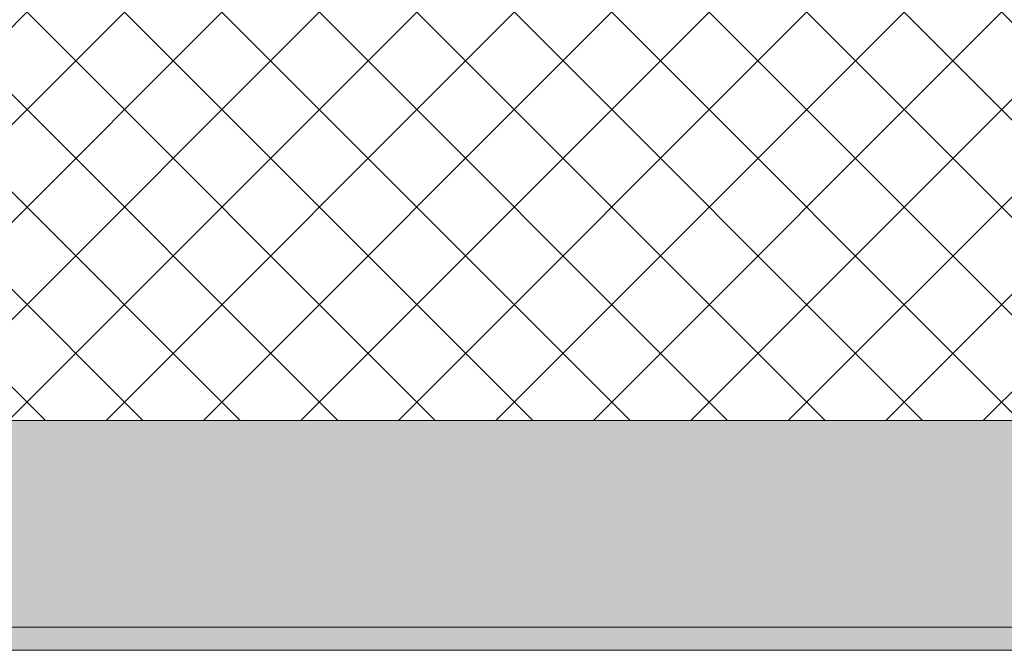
# Model space of a CAD drawing. Header units: millimetres. Extents: x -40968 to 13979, y -19284 to 4746.
# Tile 99 of 234: x -15086 to -14657, y -1699 to -1425. Entities that reach past the tile are written whole.
import ezdxf

# ---------------------------------------------------------------- set-up
doc = ezdxf.new("R2010")
doc.units = ezdxf.units.MM
doc.header["$MEASUREMENT"] = 0
doc.layers.add('12_FAÇ_Façana', color=7, linetype='Continuous')
doc.layers.add('12_FAÇ_Façana_Pluma_Nº__102', color=7, linetype='Continuous', lineweight=5, true_color=0xcccccc)
doc.layers.add('12_FAÇ_Façana_Pluma_Nº__174', color=7, linetype='Continuous', lineweight=13, true_color=0xe4ad2c)
doc.layers.add('12_FAÇ_Façana_Pluma_Nº__7', color=7, linetype='Continuous', lineweight=5)

# ---------------------------------------------------------------- blocks, each defined once
blk = doc.blocks.new('Muro_12_1', base_point=(-16936.43, -1193.98))
at = {"layer": '12_FAÇ_Façana_Pluma_Nº__102', "linetype": 'Continuous', "lineweight": 0, "true_color": 0xe5e5e5}
for points in [[(-16936.43, -1688.98), (-14135.93, -1688.98), (-14135.93, -1598.98), (-16936.43, -1598.98)], [(-16936.43, -1698.98), (-14135.93, -1698.98), (-14135.93, -1688.98), (-16936.43, -1688.98)]]:
    blk.add_hatch(color=254, dxfattribs=at).paths.add_polyline_path(points)
at = {"layer": '12_FAÇ_Façana_Pluma_Nº__174', "linetype": 'Continuous', "lineweight": 13, "true_color": 0xe4ad2c}
h = blk.add_hatch(dxfattribs=at)
h.set_pattern_fill('SATE_Aislamiento_0001', color=42, style=0, pattern_type=2)
h.set_pattern_definition([(45, (0, 0), (-21.213203, 21.213203), []), (135, (0, 0), (21.213203, 21.213203), [])])
h.paths.add_polyline_path([(-16936.43, -1598.98), (-14135.93, -1598.98), (-14135.93, -1418.98), (-16936.43, -1418.98)])
at = {"layer": '12_FAÇ_Façana_Pluma_Nº__7', "color": 7, "linetype": 'Continuous', "lineweight": 5}
for p, q in [((-16936.43, -1598.98), (-14135.93, -1598.98)), ((-16936.43, -1688.98), (-14135.93, -1688.98))]:
    blk.add_line(p, q, dxfattribs=at)
at = {"layer": '12_FAÇ_Façana_Pluma_Nº__7', "color": 7, "linetype": 'Continuous', "lineweight": 5, "flags": 128}
blk.add_lwpolyline([(-16936.43, -1698.98), (-14135.93, -1698.98)], dxfattribs=at)

msp = doc.modelspace()

# ---------------------------------------------------------------- block references
at = {"layer": '12_FAÇ_Façana', "color": 7, "lineweight": 20}
msp.add_blockref('Muro_12_1', (-16936.43, -1193.98), dxfattribs=at)

doc.saveas('drawing.dxf')
